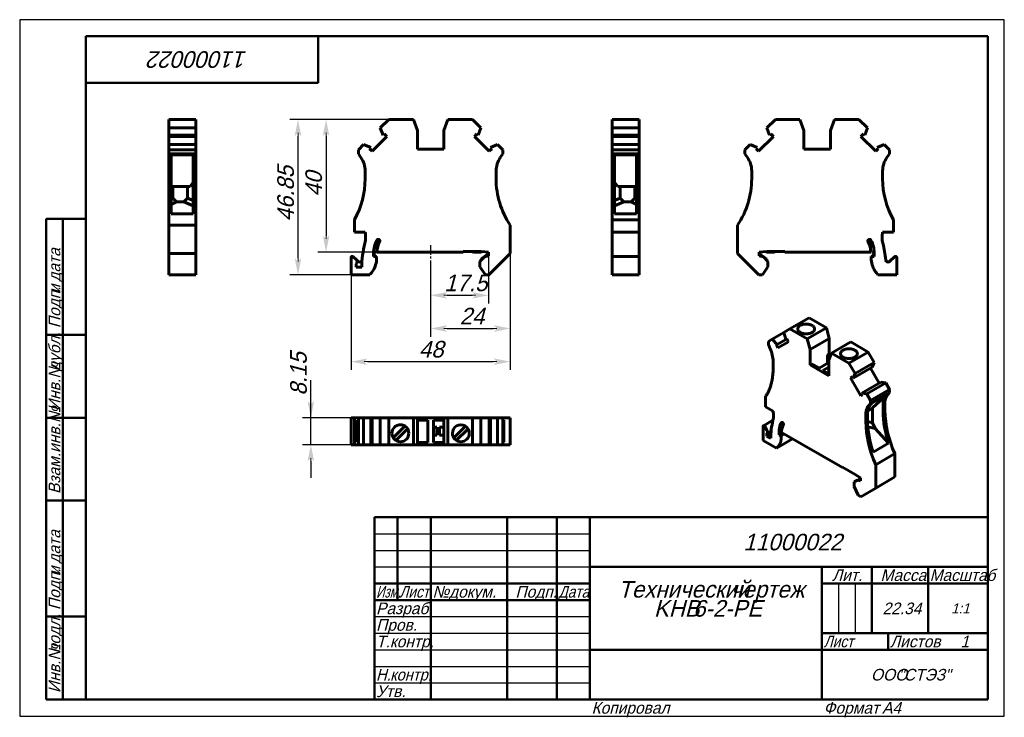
# Model space of a CAD drawing. Header units: millimetres. Extents: x 0 to 297, y 0 to 210.
import ezdxf

# ---------------------------------------------------------------- set-up
doc = ezdxf.new("R2010")
doc.units = ezdxf.units.MM
doc.linetypes.add('CENTER_per1_scale0.089567', pattern=[4.55, 2.84375, -0.56875, 0.56875, -0.56875])
doc.styles.add('TextStyle_1', font='T-FLEX Type A.TTF', dxfattribs={"oblique": 15, "height": 5})
doc.styles.add('TextStyle_2', font='T-FLEX Type A.TTF', dxfattribs={"oblique": 15, "height": 3.5})
doc.styles.add('TextStyle_3', font='T-FLEX Type A.TTF', dxfattribs={"width": 0.744064, "oblique": 15, "height": 3.5})
doc.styles.add('TextStyle_4', font='T-FLEX Type A.TTF', dxfattribs={"width": 0.883061, "oblique": 15, "height": 3.5})
doc.styles.add('TextStyle_5', font='T-FLEX Type A.TTF', dxfattribs={"width": 0.94413, "oblique": 15, "height": 3.5})
doc.styles.add('TextStyle_6', font='T-FLEX Type A.TTF', dxfattribs={"width": 0.98844, "oblique": 15, "height": 3.5})
doc.styles.add('TextStyle_7', font='T-FLEX Type A.TTF', dxfattribs={"oblique": 15, "height": 5})
doc.styles.add('TextStyle_8', font='T-FLEX Type A.TTF', dxfattribs={"oblique": 15, "height": 3})
doc.styles.add('TextStyle_9', font='T-FLEX Type A.TTF', dxfattribs={"oblique": 15, "height": 3.5})
doc.dimstyles.new('DIM_ST_1', dxfattribs={"dimtxt": 5, "dimasz": 5, "dimexe": 2.5, "dimexo": 0, "dimtad": 1, "dimrnd": 0.01, "dimdsep": 46, "dimtxsty": 'TextStyle_1', "dimblk": 'Arrow_3_C7_Status', "dimcen": 0.09, "dimclrd": 7, "dimclre": 7, "dimclrt": 7, "dimazin": 0, "dimtfac": 1, "dimtdec": 0, "dimtmove": 0, "dimatfit": 0, "dimldrblk": 'NONE', "dimfxl": 1, "dimtvp": 1, "dimtolj": 1, "dimarcsym": 0})
doc.dimstyles.new('DIM_ST_2', dxfattribs={"dimtxt": 5, "dimasz": 5, "dimexe": 2.5, "dimexo": 0, "dimtad": 1, "dimrnd": 0.01, "dimdsep": 46, "dimtxsty": 'TextStyle_1', "dimblk": 'Arrow_3_C7_Status', "dimcen": 0.09, "dimclrd": 7, "dimclre": 7, "dimclrt": 7, "dimazin": 0, "dimtfac": 1, "dimtdec": 0, "dimtmove": 0, "dimatfit": 0, "dimldrblk": 'NONE', "dimfxl": 1, "dimtvp": 1, "dimtolj": 1, "dimarcsym": 0})
doc.dimstyles.new('DIM_ST_3', dxfattribs={"dimtxt": 5, "dimasz": 5, "dimexe": 2.5, "dimexo": 0, "dimtad": 1, "dimrnd": 0.01, "dimdsep": 46, "dimtxsty": 'TextStyle_1', "dimblk": 'Arrow_3_C7_Status', "dimcen": 0.09, "dimclrd": 7, "dimclre": 7, "dimclrt": 7, "dimazin": 0, "dimtfac": 1, "dimtdec": 0, "dimtmove": 0, "dimatfit": 0, "dimldrblk": 'NONE', "dimfxl": 1, "dimtvp": 1, "dimtolj": 1, "dimarcsym": 0})

# ---------------------------------------------------------------- blocks, each defined once
blk = doc.blocks.new('Arrow_3_C7_Status')
at = {"color": 7, "linetype": 'Continuous', "lineweight": 0}
blk.add_line((-1, 0), (-0.8, 0), dxfattribs=at)
at = {"color": 7}
blk.add_solid([(-1, -0.2), (0, 0), (-0.8, 0), (-1, 0.2)], dxfattribs=at)
blk = doc.blocks.new('*D5')
at = {"color": 7, "lineweight": -2}
for p, q in [((111.35, 179.93), (89.92, 179.93)), ((92.42, 174.93), (92.42, 144.93)), ((107.76, 139.93), (89.92, 139.93))]:
    blk.add_line(p, q, dxfattribs=at)
at = {"layer": 'Defpoints', "color": 0}
for p in [(111.35, 179.93), (92.42, 139.93), (107.76, 139.93)]:
    blk.add_point(p, dxfattribs=at)
at = {"color": 7, "lineweight": -2, "xscale": 5, "yscale": 5, "zscale": 5}
for p, rotation in [((92.42, 179.93), 90), ((92.42, 139.93), 270)]:
    blk.add_blockref('Arrow_3_C7_Status', p, dxfattribs=dict(at, rotation=rotation))
blk = doc.blocks.new('_None')
blk = doc.blocks.new('*D6')
at = {"color": 7, "lineweight": -2}
for p, q in [((123.95, 137.44), (123.95, 124.39)), ((141.45, 139.48), (141.45, 124.39)), ((128.95, 126.89), (136.45, 126.89))]:
    blk.add_line(p, q, dxfattribs=at)
at = {"layer": 'Defpoints', "color": 0}
for p in [(123.95, 137.44), (141.45, 139.48), (141.45, 126.89)]:
    blk.add_point(p, dxfattribs=at)
at = {"color": 7, "lineweight": -2, "xscale": 5, "yscale": 5, "zscale": 5, "rotation": 180}
blk.add_blockref('Arrow_3_C7_Status', (123.95, 126.89), dxfattribs=at)
at = {"color": 7, "lineweight": -2, "xscale": 5, "yscale": 5, "zscale": 5}
blk.add_blockref('Arrow_3_C7_Status', (141.45, 126.89), dxfattribs=at)
blk = doc.blocks.new('*D7')
at = {"color": 7, "lineweight": -2}
for p, q in [((111.35, 179.93), (81.45, 179.93)), ((83.95, 138.08), (83.95, 174.93)), ((99.95, 133.08), (81.45, 133.08))]:
    blk.add_line(p, q, dxfattribs=at)
at = {"layer": 'Defpoints', "color": 0}
for p in [(83.95, 179.93), (111.35, 179.93), (99.95, 133.08)]:
    blk.add_point(p, dxfattribs=at)
at = {"color": 7, "lineweight": -2, "xscale": 5, "yscale": 5, "zscale": 5}
for p, rotation in [((83.95, 179.93), 90), ((83.95, 133.08), 270)]:
    blk.add_blockref('Arrow_3_C7_Status', p, dxfattribs=dict(at, rotation=rotation))
blk = doc.blocks.new('*D8')
at = {"color": 7, "lineweight": -2}
for p, q in [((123.95, 137.44), (123.95, 114.39)), ((147.95, 139.48), (147.95, 114.39)), ((128.95, 116.89), (142.95, 116.89))]:
    blk.add_line(p, q, dxfattribs=at)
at = {"layer": 'Defpoints', "color": 0}
for p in [(123.95, 137.44), (147.95, 139.48), (147.95, 116.89)]:
    blk.add_point(p, dxfattribs=at)
at = {"color": 7, "lineweight": -2, "xscale": 5, "yscale": 5, "zscale": 5, "rotation": 180}
blk.add_blockref('Arrow_3_C7_Status', (123.95, 116.89), dxfattribs=at)
at = {"color": 7, "lineweight": -2, "xscale": 5, "yscale": 5, "zscale": 5}
blk.add_blockref('Arrow_3_C7_Status', (147.95, 116.89), dxfattribs=at)
blk = doc.blocks.new('*D9')
at = {"color": 7, "lineweight": -2}
for p, q in [((147.95, 139.48), (147.95, 104.39)), ((99.95, 133.08), (99.95, 104.39)), ((104.95, 106.89), (142.95, 106.89))]:
    blk.add_line(p, q, dxfattribs=at)
at = {"layer": 'Defpoints', "color": 0}
for p in [(147.95, 139.48), (99.95, 133.08), (147.95, 106.89)]:
    blk.add_point(p, dxfattribs=at)
at = {"color": 7, "lineweight": -2, "xscale": 5, "yscale": 5, "zscale": 5}
for p, rotation in [((99.95, 106.89), 180), ((147.95, 106.89), 360)]:
    blk.add_blockref('Arrow_3_C7_Status', p, dxfattribs=dict(at, rotation=rotation))
blk = doc.blocks.new('*D10')
at = {"color": 7, "lineweight": -2}
for p, q in [((87.83, 89.99), (87.83, 101.31)), ((87.83, 94.99), (87.83, 99.99)), ((99.95, 89.99), (85.33, 89.99)), ((87.83, 81.84), (87.83, 89.99)), ((99.95, 81.84), (85.33, 81.84)), ((87.83, 76.84), (87.83, 71.84))]:
    blk.add_line(p, q, dxfattribs=at)
at = {"layer": 'Defpoints', "color": 0}
for p in [(87.83, 89.99), (99.95, 89.99), (99.95, 81.84)]:
    blk.add_point(p, dxfattribs=at)
at = {"color": 7, "lineweight": -2, "xscale": 5, "yscale": 5, "zscale": 5}
for p, rotation in [((87.83, 89.99), 270), ((87.83, 81.84), 90)]:
    blk.add_blockref('Arrow_3_C7_Status', p, dxfattribs=dict(at, rotation=rotation))
blk = doc.blocks.new('_FR1Страница_1')
at = {"color": 7, "linetype": 'Continuous', "lineweight": 25}
for p, q in [((0, 210), (0, 0)), ((297, 210), (0, 210)), ((297, 0), (297, 210)), ((107, 55), (172, 55)), ((107, 50), (172, 50)), ((107, 45), (172, 45)), ((247, 40), (247, 25)), ((252, 40), (252, 25)), ((107, 30), (172, 30)), ((107, 25), (172, 25)), ((107, 20), (172, 20)), ((242, 20), (292, 20)), ((262, 20), (262, 20)), ((107, 15), (172, 15)), ((107, 10), (172, 10)), ((0, 0), (297, 0))]:
    blk.add_line(p, q, dxfattribs=at)
at = {"color": 7, "linetype": 'Continuous', "lineweight": 50}
for p, q in [((20, 5), (20, 205)), ((20, 205), (292, 205)), ((90, 191), (90, 205)), ((292, 205), (292, 5)), ((20, 191), (90, 191)), ((8, 5), (8, 150)), ((8, 150), (20, 150)), ((13, 150), (13, 5)), ((8, 115), (20, 115)), ((8, 90), (20, 90)), ((20, 65), (8, 65)), ((107, 5), (107, 60)), ((107, 60), (292, 60)), ((114, 60), (114, 35)), ((124, 60), (124, 5)), ((147, 60), (147, 5)), ((162, 60), (162, 5)), ((172, 60), (172, 5)), ((172, 45), (292, 45)), ((242, 45), (242, 5)), ((257, 45), (257, 25)), ((274, 45), (274, 25)), ((107, 40), (172, 40)), ((242, 40), (292, 40)), ((107, 35), (172, 35)), ((8, 30), (20, 30)), ((242, 25), (292, 25)), ((262, 25), (262, 20)), ((172, 20), (292, 20)), ((20, 5), (8, 5)), ((292, 5), (20, 5))]:
    blk.add_line(p, q, dxfattribs=at)
at = {"color": 7, "oblique": 15}
for s, height, rotation, style, p in [('11000022', 5, 180, 'TextStyle_7', (68.7, 200.5)), ('дата', 3.5, 90, 'TextStyle_2', (12.25, 131.01)), ('Подп.', 3.5, 90, 'TextStyle_2', (12.25, 117)), ('и', 3.5, 90, 'TextStyle_2', (12.25, 127.51)), ('дубл.', 3.5, 90, 'TextStyle_2', (12.25, 104.01)), ('Инв.№', 3.5, 90, 'TextStyle_2', (12.25, 92)), ('Взам.инв.№', 3.5, 90, 'TextStyle_2', (12.25, 67)), ('дата', 3.5, 90, 'TextStyle_2', (12.25, 46.01)), ('Подп.', 3.5, 90, 'TextStyle_2', (12.25, 32)), ('и', 3.5, 90, 'TextStyle_2', (12.25, 42.51)), ('подл.', 3.5, 90, 'TextStyle_2', (12.25, 19.01)), ('Инв.№', 3.5, 90, 'TextStyle_2', (12.25, 7))]:
    blk.add_text(s, height=height, rotation=rotation, dxfattribs=dict(at, style=style)).set_placement(p)
for s, height, style, p in [('11000022', 5, 'TextStyle_7', (218.3, 50)), ('Лит.', 3.5, 'TextStyle_2', (245.03, 40.76)), ('Масса', 3.5, 'TextStyle_2', (259.65, 40.76)), ('№', 3.5, 'TextStyle_2', (124.5, 35.75)), ('Подп.', 3.5, 'TextStyle_2', (149.53, 35.75)), ('Технический', 5, 'TextStyle_7', (180.55, 35.75)), ('чертеж', 5, 'TextStyle_7', (214.51, 35.75)), ('докум.', 3.5, 'TextStyle_2', (129.5, 35.75)), ('Разраб.', 3.5, 'TextStyle_2', (107.5, 30.75)), ('KHB', 5, 'TextStyle_7', (191.32, 30)), ('6-2-PE', 5, 'TextStyle_7', (203.11, 30)), ('22.34', 3.5, 'TextStyle_2', (260.28, 30.75)), ('1:1', 3, 'TextStyle_8', (280.99, 31)), ('Пров.', 3.5, 'TextStyle_2', (107.5, 25.75)), ('Т.контр.', 3.5, 'TextStyle_2', (107.5, 20.75)), ('Листов', 3.5, 'TextStyle_2', (262.5, 20.75)), ('1', 3.5, 'TextStyle_9', (283.78, 20.75)), ('ООО', 3.5, 'TextStyle_2', (256.78, 10.75)), ('"СТЭЗ"', 3.5, 'TextStyle_2', (265.03, 10.75)), ('Утв.', 3.5, 'TextStyle_2', (107.5, 5.75)), ('Копировал', 3.5, 'TextStyle_2', (172.5, 0.75)), ('Формат', 3.5, 'TextStyle_2', (242.5, 0.75)), ('A4', 3.5, 'TextStyle_2', (260.12, 0.75))]:
    blk.add_text(s, height=height, dxfattribs=dict(at, style=style)).set_placement(p)
for s, style, width, p in [('Масштаб', 'TextStyle_6', 0.98844, (274.5, 40.76)), ('Изм.', 'TextStyle_3', 0.744064, (107.5, 35.75)), ('Лист', 'TextStyle_4', 0.883061, (114.5, 35.75)), ('Дата', 'TextStyle_4', 0.883061, (162.5, 35.75)), ('Лист', 'TextStyle_4', 0.883061, (242.5, 20.75)), ('Н.', 'TextStyle_5', 0.94413, (107.5, 10.75)), ('контр.', 'TextStyle_5', 0.94413, (111.75, 10.75))]:
    blk.add_text(s, height=3.5, dxfattribs=dict(at, style=style, width=width)).set_placement(p)
blk = doc.blocks.new('Страница_1')
at = {"color": 7, "linetype": 'Continuous', "lineweight": 60}
for p, q in [((44.949, 179.928), (44.949, 177.354)), ((53.099, 179.928), (44.949, 179.928)), ((53.099, 179.928), (53.099, 177.354)), ((108.781, 177.354), (111.355, 179.928)), ((111.355, 179.928), (118.755, 179.928)), ((119.955, 176.631), (118.755, 179.928)), ((127.955, 176.631), (129.155, 179.928)), ((129.155, 179.928), (136.555, 179.928)), ((136.555, 179.928), (139.129, 177.354)), ((178.676, 177.354), (178.676, 179.928)), ((178.676, 179.928), (186.826, 179.928)), ((186.826, 177.354), (186.826, 179.928)), ((227.949, 179.928), (225.375, 177.354)), ((235.349, 179.928), (227.949, 179.928)), ((236.549, 176.631), (235.349, 179.928)), ((244.549, 176.631), (245.749, 179.928)), ((253.149, 179.928), (245.749, 179.928)), ((255.724, 177.354), (253.149, 179.928)), ((44.949, 177.354), (44.949, 175.211)), ((53.099, 177.354), (44.949, 177.354)), ((53.099, 177.354), (53.099, 175.211)), ((109.615, 175.211), (108.781, 177.354)), ((109.988, 175.584), (109.615, 175.211)), ((110.745, 174.828), (109.988, 175.584)), ((119.955, 170.928), (119.955, 176.631)), ((127.955, 170.928), (127.955, 176.631)), ((137.921, 175.584), (137.165, 174.828)), ((138.295, 175.211), (137.921, 175.584)), ((139.129, 177.354), (138.295, 175.211)), ((178.676, 175.211), (178.676, 177.354)), ((178.676, 177.354), (186.826, 177.354)), ((186.826, 175.211), (186.826, 177.354)), ((225.375, 177.354), (226.21, 175.211)), ((226.21, 175.211), (226.583, 175.584)), ((226.583, 175.584), (227.34, 174.828)), ((236.549, 170.928), (236.549, 176.631)), ((244.549, 170.928), (244.549, 176.631)), ((253.759, 174.828), (254.516, 175.584)), ((254.516, 175.584), (254.889, 175.211)), ((254.889, 175.211), (255.724, 177.354)), ((53.099, 175.211), (44.949, 175.211)), ((44.949, 175.209), (44.949, 174.828)), ((44.949, 174.828), (44.949, 172.322)), ((44.949, 174.828), (53.099, 174.828)), ((53.099, 172.32), (44.949, 172.32)), ((44.949, 172.32), (44.949, 170.728)), ((53.099, 175.209), (53.099, 174.828)), ((53.099, 174.828), (53.099, 172.322)), ((53.099, 172.32), (53.099, 170.728)), ((102.155, 170.728), (103.747, 172.32)), ((103.747, 172.32), (105.889, 171.485)), ((106.273, 170.355), (110.745, 174.828)), ((137.165, 174.828), (141.637, 170.355)), ((142.021, 171.485), (144.163, 172.32)), ((144.163, 172.32), (145.755, 170.728)), ((178.676, 175.211), (186.826, 175.211)), ((178.676, 174.828), (178.676, 175.209)), ((186.826, 174.828), (178.676, 174.828)), ((178.676, 172.322), (178.676, 174.828)), ((178.676, 172.32), (186.826, 172.32)), ((178.676, 170.728), (178.676, 172.32)), ((186.826, 174.828), (186.826, 175.209)), ((186.826, 172.322), (186.826, 174.828)), ((186.826, 170.728), (186.826, 172.32)), ((220.341, 172.32), (218.749, 170.728)), ((222.484, 171.485), (220.341, 172.32)), ((227.34, 174.828), (222.867, 170.355)), ((258.232, 170.355), (253.759, 174.828)), ((260.758, 172.32), (258.615, 171.485)), ((262.349, 170.728), (260.758, 172.32)), ((44.949, 170.728), (44.949, 169.528)), ((44.949, 170.728), (53.099, 170.728)), ((44.949, 168.408), (44.949, 169.528)), ((53.099, 169.528), (44.949, 169.528)), ((53.099, 170.728), (53.099, 169.528)), ((53.099, 168.408), (53.099, 169.528)), ((102.155, 170.728), (102.155, 169.528)), ((102.939, 168.408), (102.155, 169.528)), ((105.889, 171.485), (105.516, 171.112)), ((105.516, 171.112), (106.273, 170.355)), ((119.955, 170.928), (127.955, 170.928)), ((141.637, 170.355), (142.394, 171.112)), ((142.394, 171.112), (142.021, 171.485)), ((144.971, 168.408), (145.755, 169.528)), ((145.755, 170.728), (145.755, 169.528)), ((178.676, 170.728), (178.676, 169.528)), ((186.826, 170.728), (178.676, 170.728)), ((178.676, 169.528), (186.826, 169.528)), ((178.676, 168.408), (178.676, 169.528)), ((186.826, 170.728), (186.826, 169.528)), ((186.826, 168.408), (186.826, 169.528)), ((218.749, 170.728), (218.749, 169.528)), ((219.533, 168.408), (218.749, 169.528)), ((222.11, 171.112), (222.484, 171.485)), ((222.867, 170.355), (222.11, 171.112)), ((244.549, 170.928), (236.549, 170.928)), ((258.988, 171.112), (258.232, 170.355)), ((258.615, 171.485), (258.988, 171.112)), ((261.565, 168.408), (262.349, 169.528)), ((262.349, 170.728), (262.349, 169.528)), ((44.949, 168.408), (44.949, 164.393)), ((52.349, 169.25), (45.699, 169.25)), ((45.699, 168.408), (45.699, 169.25)), ((45.699, 168.408), (45.699, 164.393)), ((52.349, 168.408), (52.349, 169.25)), ((52.349, 168.408), (52.349, 164.393)), ((53.099, 168.408), (53.099, 164.393)), ((178.676, 168.408), (178.676, 164.393)), ((179.426, 169.25), (186.076, 169.25)), ((179.426, 168.408), (179.426, 169.25)), ((179.426, 168.408), (179.426, 164.393)), ((186.076, 168.408), (186.076, 169.25)), ((186.076, 168.408), (186.076, 164.393)), ((186.826, 168.408), (186.826, 164.393)), ((44.949, 162.028), (44.949, 164.393)), ((45.699, 162.028), (45.699, 164.393)), ((52.349, 162.028), (52.349, 164.393)), ((53.099, 164.393), (53.099, 162.028)), ((104.205, 162.028), (104.205, 164.393)), ((143.705, 162.028), (143.705, 164.393)), ((178.676, 164.393), (178.676, 162.028)), ((179.426, 162.028), (179.426, 164.393)), ((186.076, 162.028), (186.076, 164.393)), ((186.826, 162.028), (186.826, 164.393)), ((220.799, 164.393), (220.799, 162.028)), ((260.299, 164.393), (260.299, 162.028)), ((44.949, 162.028), (44.949, 148.084)), ((45.699, 162.028), (45.699, 151.428)), ((51.399, 159.743), (52.349, 160.972)), ((52.349, 162.028), (52.349, 151.428)), ((53.099, 162.028), (53.099, 148.084)), ((178.676, 162.028), (178.676, 149.701)), ((179.426, 162.028), (179.426, 151.428)), ((180.376, 159.743), (179.426, 160.972)), ((186.076, 162.028), (186.076, 151.428)), ((186.826, 162.028), (186.826, 149.701)), ((45.699, 159.873), (45.799, 159.743)), ((45.799, 159.743), (51.399, 159.743)), ((46.199, 159.743), (46.199, 156.178)), ((50.599, 156.178), (50.599, 159.743)), ((185.976, 159.743), (180.376, 159.743)), ((181.176, 156.178), (181.176, 159.743)), ((185.576, 159.743), (185.576, 156.178)), ((186.076, 159.873), (185.976, 159.743)), ((45.699, 156.097), (46.199, 156.178)), ((45.699, 154.278), (47.299, 155.078)), ((46.199, 156.178), (47.299, 155.078)), ((49.499, 155.078), (47.299, 155.078)), ((49.499, 155.078), (50.599, 156.178)), ((52.349, 153.867), (49.499, 155.078)), ((50.599, 156.178), (52.349, 155.453)), ((181.176, 156.178), (179.426, 155.453)), ((179.426, 153.867), (182.276, 155.078)), ((182.276, 155.078), (181.176, 156.178)), ((182.276, 155.078), (184.476, 155.078)), ((185.576, 156.178), (184.476, 155.078)), ((186.076, 154.278), (184.476, 155.078)), ((186.076, 156.097), (185.576, 156.178)), ((52.349, 151.428), (45.699, 151.428)), ((100.955, 149.701), (100.955, 145.928)), ((186.826, 149.701), (178.676, 149.701)), ((178.676, 149.701), (178.676, 145.928)), ((186.076, 151.428), (179.426, 151.428)), ((186.826, 149.701), (186.826, 145.928)), ((263.549, 149.701), (263.549, 145.928)), ((53.099, 148.084), (44.949, 148.084)), ((44.949, 148.084), (44.949, 139.478)), ((53.099, 148.084), (53.099, 139.478)), ((100.955, 145.928), (104.198, 145.928)), ((147.955, 148.084), (147.955, 139.478)), ((178.676, 145.928), (186.826, 145.928)), ((178.676, 144.402), (178.676, 145.928)), ((186.826, 144.402), (186.826, 145.928)), ((216.549, 148.084), (216.549, 139.478)), ((263.549, 145.928), (260.306, 145.928)), ((107.855, 140.832), (107.855, 143.673)), ((178.676, 142.57), (178.676, 144.402)), ((178.676, 142.57), (178.676, 138.637)), ((186.826, 142.57), (186.826, 144.402)), ((186.826, 142.57), (186.826, 138.637)), ((256.649, 140.832), (256.649, 143.673)), ((106.755, 138.549), (106.755, 139.628)), ((106.786, 140.343), (107.105, 139.978)), ((107.105, 139.528), (107.105, 139.978)), ((133.755, 139.928), (107.761, 139.928)), ((139.169, 140.128), (133.755, 140.128)), ((133.755, 139.928), (133.755, 140.128)), ((136.855, 139.928), (136.508, 140.128)), ((139.205, 139.928), (136.855, 139.928)), ((141.455, 139.928), (139.169, 140.128)), ((139.205, 139.928), (139.501, 140.099)), ((141.374, 139.935), (141.455, 139.478)), ((141.455, 138.828), (141.455, 139.928)), ((223.049, 139.928), (225.335, 140.128)), ((223.13, 139.935), (223.049, 139.478)), ((223.049, 138.828), (223.049, 139.928)), ((225.299, 139.928), (225.003, 140.099)), ((225.299, 139.928), (227.649, 139.928)), ((225.335, 140.128), (230.749, 140.128)), ((227.649, 139.928), (227.996, 140.128)), ((230.749, 139.928), (230.749, 140.128)), ((230.749, 139.928), (256.743, 139.928)), ((257.719, 140.343), (257.399, 139.978)), ((257.399, 139.528), (257.399, 139.978)), ((257.749, 138.549), (257.749, 139.628)), ((44.949, 139.478), (44.949, 133.078)), ((53.099, 139.478), (44.949, 139.478)), ((53.099, 139.478), (53.099, 133.078)), ((99.955, 138.235), (99.955, 133.078)), ((101.491, 137.664), (100.638, 138.518)), ((102.007, 137.148), (101.491, 137.664)), ((107.655, 138.628), (106.755, 138.549)), ((106.905, 139.328), (107.105, 139.528)), ((106.905, 139.007), (106.905, 139.328)), ((107.35, 138.929), (106.905, 139.007)), ((107.353, 138.601), (107.355, 138.728)), ((107.655, 138.071), (107.655, 138.628)), ((140.157, 138.48), (138.805, 137.128)), ((138.805, 135.478), (138.805, 137.128)), ((141.455, 139.478), (139.089, 137.821)), ((139.089, 137.821), (139.198, 137.521)), ((140.157, 138.48), (141.455, 138.828)), ((147.955, 139.478), (141.555, 133.078)), ((186.826, 138.635), (178.676, 138.635)), ((178.676, 138.635), (178.676, 138.235)), ((178.676, 138.235), (178.676, 133.078)), ((186.826, 138.635), (186.826, 138.235)), ((186.826, 138.235), (186.826, 133.078)), ((216.549, 139.478), (222.949, 133.078)), ((223.049, 139.478), (225.416, 137.821)), ((224.347, 138.48), (223.049, 138.828)), ((224.347, 138.48), (225.699, 137.128)), ((225.416, 137.821), (225.306, 137.521)), ((225.699, 135.478), (225.699, 137.128)), ((256.849, 138.628), (257.749, 138.549)), ((256.849, 138.071), (256.849, 138.628)), ((257.151, 138.601), (257.149, 138.728)), ((257.154, 138.929), (257.599, 139.007)), ((257.599, 139.328), (257.399, 139.528)), ((257.599, 139.007), (257.599, 139.328)), ((262.497, 137.148), (263.867, 138.518)), ((264.549, 138.235), (264.549, 133.078)), ((101.455, 135.428), (101.455, 136.357)), ((103.163, 135.428), (101.455, 135.428)), ((140.485, 133.078), (138.805, 135.478)), ((224.019, 133.078), (225.699, 135.478)), ((53.099, 133.078), (44.949, 133.078)), ((105.621, 133.078), (99.955, 133.078)), ((141.555, 133.078), (140.485, 133.078)), ((178.676, 133.078), (186.826, 133.078)), ((222.949, 133.078), (224.019, 133.078)), ((258.883, 133.078), (264.549, 133.078)), ((238.089, 120.091), (232.326, 116.764)), ((238.089, 120.091), (243.322, 117.07)), ((230.506, 115.713), (232.326, 116.764)), ((232.326, 116.764), (237.559, 113.743)), ((243.322, 117.07), (237.559, 113.743)), ((244.17, 113.888), (243.322, 117.07)), ((225.821, 113.008), (226.947, 113.658)), ((225.821, 113.008), (225.821, 112.028)), ((230.504, 115.712), (226.947, 113.658)), ((226.947, 113.658), (228.462, 112.102)), ((231.094, 113.622), (228.462, 112.102)), ((231.096, 113.623), (230.506, 115.713)), ((231.36, 113.776), (231.096, 113.623)), ((231.895, 112.849), (231.36, 113.776)), ((238.407, 110.561), (237.559, 113.743)), ((244.17, 113.888), (238.407, 110.561)), ((244.17, 109.232), (244.17, 113.888)), ((226.375, 110.794), (225.821, 112.028)), ((228.462, 112.102), (228.198, 111.95)), ((228.198, 111.95), (228.733, 111.023)), ((228.733, 111.023), (231.895, 112.849)), ((238.407, 105.905), (238.407, 110.561)), ((250.676, 112.824), (244.913, 109.497)), ((250.676, 112.824), (255.908, 109.803)), ((227.271, 105.068), (227.271, 106.999)), ((243.64, 108.926), (244.17, 109.232)), ((244.501, 108.429), (243.64, 108.926)), ((243.64, 108.926), (243.64, 106.354)), ((244.064, 107.295), (244.913, 109.497)), ((244.064, 102.639), (244.064, 107.295)), ((244.17, 109.232), (244.694, 108.93)), ((244.913, 109.497), (250.145, 106.476)), ((255.908, 109.803), (250.145, 106.476)), ((255.908, 109.803), (257.729, 106.651)), ((238.407, 105.905), (238.885, 106.18)), ((238.407, 105.905), (244.064, 102.639)), ((238.885, 106.18), (241.112, 104.894)), ((241.112, 104.894), (244.064, 106.599)), ((244.064, 105.223), (242.304, 104.206)), ((242.304, 104.206), (244.064, 103.19)), ((250.145, 106.476), (251.966, 103.324)), ((257.139, 105.242), (251.376, 101.915)), ((257.729, 106.651), (251.966, 103.324)), ((256.604, 104.933), (259.238, 100.37)), ((257.729, 106.651), (257.139, 105.242)), ((251.112, 102.372), (250.577, 102.063)), ((250.577, 102.063), (253.739, 96.585)), ((251.376, 101.915), (251.112, 102.372)), ((251.966, 103.324), (251.376, 101.915)), ((259.773, 100.679), (254.01, 97.352)), ((261.288, 100.485), (255.525, 97.158)), ((256.651, 95.209), (262.414, 98.536)), ((259.773, 100.679), (261.288, 100.485)), ((261.288, 100.485), (262.414, 98.536)), ((262.414, 98.536), (262.414, 97.556)), ((224.972, 96.33), (224.972, 93.249)), ((253.739, 96.585), (254.274, 96.894)), ((254.274, 96.894), (254.01, 97.352)), ((254.01, 97.352), (255.525, 97.158)), ((255.525, 97.158), (256.651, 95.209)), ((262.414, 97.556), (256.651, 94.229)), ((256.651, 95.209), (256.651, 94.229)), ((261.746, 97.102), (257.044, 94.388)), ((257.217, 92.958), (261.746, 97.102)), ((261.329, 96.656), (261.746, 97.102)), ((261.859, 96.962), (262.414, 97.556)), ((224.972, 93.249), (227.266, 91.925)), ((255.873, 91.955), (257.217, 92.958)), ((256.096, 93.635), (256.651, 94.229)), ((256.627, 93.941), (257.044, 94.388)), ((257.217, 92.958), (257.217, 88.452)), ((260.434, 91.963), (260.434, 93.894)), ((260.964, 94.2), (260.964, 92.269)), ((100.638, 89.994), (99.955, 89.994)), ((99.955, 81.844), (99.955, 89.994)), ((100.953, 89.994), (100.638, 89.994)), ((100.955, 81.844), (100.955, 89.994)), ((102.153, 89.994), (100.955, 89.994)), ((102.155, 89.244), (101.846, 89.244)), ((101.846, 82.594), (101.846, 89.244)), ((102.155, 81.844), (102.155, 89.994)), ((102.155, 89.994), (103.747, 89.994)), ((103.747, 89.994), (103.747, 81.844)), ((103.747, 89.994), (105.889, 89.994)), ((105.889, 89.994), (105.889, 81.844)), ((105.891, 89.994), (106.273, 89.994)), ((106.273, 81.844), (106.273, 89.994)), ((106.273, 89.994), (108.779, 89.994)), ((108.781, 89.994), (108.781, 81.844)), ((108.781, 89.994), (111.355, 89.994)), ((111.355, 89.994), (118.755, 89.994)), ((111.355, 89.994), (111.355, 81.844)), ((118.755, 89.994), (118.755, 81.844)), ((119.955, 89.994), (118.755, 89.994)), ((119.955, 89.994), (119.955, 81.844)), ((119.955, 89.994), (127.955, 89.994)), ((123.105, 89.244), (119.955, 89.244)), ((123.105, 82.519), (123.105, 89.244)), ((127.955, 89.244), (124.79, 89.244)), ((124.79, 89.244), (124.79, 82.519)), ((127.955, 89.994), (129.155, 89.994)), ((127.955, 89.994), (127.955, 81.844)), ((129.155, 89.994), (129.155, 81.844)), ((129.155, 89.994), (136.555, 89.994)), ((136.555, 89.994), (136.555, 81.844)), ((136.555, 89.994), (139.129, 89.994)), ((139.129, 89.994), (139.129, 81.844)), ((139.131, 89.994), (141.637, 89.994)), ((141.637, 81.844), (141.637, 89.994)), ((141.637, 89.994), (142.019, 89.994)), ((142.021, 89.994), (144.163, 89.994)), ((142.021, 89.994), (142.021, 81.844)), ((144.163, 89.994), (144.163, 81.844)), ((144.163, 89.994), (145.755, 89.994)), ((145.755, 81.844), (145.755, 89.994)), ((145.755, 89.244), (146.063, 89.244)), ((145.757, 89.994), (147.955, 89.994)), ((146.063, 89.244), (146.063, 82.594)), ((147.955, 89.994), (147.955, 81.844)), ((227.217, 89.215), (224.348, 87.559)), ((255.201, 88.942), (255.201, 90.873)), ((255.732, 89.248), (255.732, 91.179)), ((255.774, 91.898), (255.873, 91.955)), ((112.68, 83.923), (116.202, 87.444)), ((116.979, 86.666), (113.458, 83.145)), ((124.836, 87.119), (124.79, 87.119)), ((125.805, 87.119), (124.836, 87.119)), ((125.805, 84.719), (125.805, 87.119)), ((125.842, 87.119), (125.805, 87.119)), ((125.842, 87.119), (125.842, 84.719)), ((127.574, 87.119), (126.605, 87.119)), ((126.605, 84.719), (126.605, 87.119)), ((127.955, 87.119), (127.574, 87.119)), ((130.93, 83.923), (134.452, 87.444)), ((135.229, 86.666), (131.708, 83.145)), ((224.265, 87.376), (224.265, 83.165)), ((225.352, 86.283), (224.748, 87.328)), ((255.736, 88.806), (257.217, 88.452)), ((258.009, 86.7), (255.814, 87.241)), ((257.217, 88.452), (258.009, 86.7)), ((262.102, 82.345), (258.009, 86.7)), ((124.79, 84.719), (124.836, 84.719)), ((125.805, 84.719), (124.836, 84.719)), ((125.805, 84.719), (125.842, 84.719)), ((127.574, 84.719), (126.605, 84.719)), ((127.955, 84.719), (127.574, 84.719)), ((228.272, 80.852), (224.265, 83.165)), ((225.326, 84.472), (225.326, 85.23)), ((225.326, 84.472), (226.597, 85.205)), ((226.533, 83.774), (225.326, 84.472)), ((225.352, 85.244), (226.665, 86.002)), ((233.115, 83.649), (228.272, 80.852)), ((229.074, 84.856), (229.074, 85.737)), ((229.074, 84.856), (230.049, 85.419)), ((229.71, 84.553), (229.074, 84.856)), ((230.629, 85.084), (229.71, 84.553)), ((229.71, 84.099), (229.71, 84.553)), ((248.166, 74.959), (229.785, 85.571)), ((100.638, 81.844), (99.955, 81.844)), ((100.953, 81.844), (100.638, 81.844)), ((102.153, 81.844), (100.955, 81.844)), ((102.155, 82.594), (101.846, 82.594)), ((102.155, 81.844), (103.747, 81.844)), ((103.747, 81.844), (105.889, 81.844)), ((105.891, 81.844), (106.273, 81.844)), ((106.273, 81.844), (108.779, 81.844)), ((108.781, 81.844), (111.355, 81.844)), ((111.355, 81.844), (118.755, 81.844)), ((119.955, 81.844), (118.755, 81.844)), ((119.955, 82.519), (123.105, 82.519)), ((119.955, 81.844), (127.955, 81.844)), ((124.79, 82.519), (127.955, 82.519)), ((127.955, 81.844), (129.155, 81.844)), ((129.155, 81.844), (136.555, 81.844)), ((136.555, 81.844), (139.129, 81.844)), ((139.131, 81.844), (141.637, 81.844)), ((141.637, 81.844), (142.019, 81.844)), ((142.021, 81.844), (144.163, 81.844)), ((144.163, 81.844), (145.755, 81.844)), ((145.755, 82.594), (146.063, 82.594)), ((145.757, 81.844), (147.955, 81.844)), ((262.102, 82.345), (257.399, 79.63)), ((263.969, 79.149), (258.206, 75.822)), ((263.969, 79.149), (263.969, 72.122)), ((251.994, 72.912), (248.166, 75.123)), ((248.166, 74.959), (248.166, 75.123)), ((248.166, 74.959), (248.307, 75.041)), ((258.206, 75.822), (258.206, 68.795)), ((253.61, 71.816), (251.994, 72.912)), ((253.61, 71.693), (252.693, 71.164)), ((253.61, 70.918), (253.61, 71.816)), ((263.969, 72.122), (258.206, 68.795)), ((252.693, 71.164), (251.736, 70.612)), ((251.736, 69.264), (251.736, 70.612)), ((252.925, 66.619), (251.736, 69.264)), ((252.693, 71.164), (253.61, 70.918)), ((258.206, 68.795), (253.681, 66.182)), ((253.681, 66.182), (252.925, 66.619))]:
    blk.add_line(p, q, dxfattribs=at)
at = {"color": 7, "linetype": 'CENTER_per1_scale0.089567', "lineweight": 25}
blk.add_line((123.955, 141.993), (123.955, 137.443), dxfattribs=at)
blk.add_line((123.955, 141.993), (123.955, 137.443), dxfattribs=at)
at = {"color": 7, "lineweight": 60, "flags": 128}
for points in [[(239.026, 115.713), (238.936, 115.663), (238.841, 115.616), (238.742, 115.571), (238.64, 115.53), (238.534, 115.491), (238.425, 115.455), (238.313, 115.423), (238.199, 115.394), (238.082, 115.368), (237.963, 115.345), (237.843, 115.326), (237.721, 115.31), (237.597, 115.298), (237.473, 115.289), (237.348, 115.283), (237.223, 115.282), (237.098, 115.283), (236.973, 115.289), (236.849, 115.298), (236.726, 115.31), (236.603, 115.326), (236.483, 115.345), (236.364, 115.368), (236.247, 115.394), (236.133, 115.423), (236.021, 115.455), (235.912, 115.491), (235.806, 115.53), (235.704, 115.571), (235.605, 115.616), (235.511, 115.663), (235.42, 115.713), (235.334, 115.765), (235.252, 115.82), (235.175, 115.877), (235.103, 115.936), (235.036, 115.997), (234.974, 116.06), (234.918, 116.124), (234.867, 116.19), (234.822, 116.258), (234.783, 116.326), (234.749, 116.396), (234.722, 116.467), (234.701, 116.538), (234.685, 116.61), (234.676, 116.682), (234.673, 116.754), (234.676, 116.826), (234.685, 116.898), (234.701, 116.97), (234.722, 117.041), (234.749, 117.112), (234.783, 117.181), (234.822, 117.25), (234.867, 117.317), (234.918, 117.383), (234.974, 117.448), (235.036, 117.511), (235.103, 117.572), (235.175, 117.631), (235.252, 117.688), (235.334, 117.743), (235.42, 117.795)], [(235.42, 117.795), (235.511, 117.845), (235.605, 117.892), (235.704, 117.936), (235.806, 117.978), (235.912, 118.017), (236.021, 118.052), (236.133, 118.085), (236.247, 118.114), (236.364, 118.14), (236.483, 118.163), (236.603, 118.182), (236.726, 118.198), (236.849, 118.21), (236.973, 118.219), (237.098, 118.224), (237.223, 118.226), (237.348, 118.224), (237.473, 118.219), (237.597, 118.21), (237.721, 118.198), (237.843, 118.182), (237.963, 118.163), (238.082, 118.14), (238.199, 118.114), (238.313, 118.085), (238.425, 118.052), (238.534, 118.017), (238.64, 117.978), (238.742, 117.936), (238.841, 117.892), (238.936, 117.845), (239.026, 117.795), (239.112, 117.743), (239.194, 117.688), (239.271, 117.631), (239.343, 117.572), (239.41, 117.511), (239.472, 117.448), (239.528, 117.383), (239.579, 117.317), (239.624, 117.25), (239.663, 117.181), (239.697, 117.112), (239.724, 117.041), (239.745, 116.97), (239.761, 116.898), (239.77, 116.826), (239.773, 116.754), (239.77, 116.682), (239.761, 116.61), (239.745, 116.538), (239.724, 116.467), (239.697, 116.396), (239.663, 116.326), (239.624, 116.258), (239.579, 116.19), (239.528, 116.124), (239.472, 116.06), (239.41, 115.997), (239.343, 115.936), (239.271, 115.877), (239.194, 115.82), (239.112, 115.765), (239.026, 115.713)], [(248.325, 110.344), (248.238, 110.292), (248.157, 110.237), (248.08, 110.18), (248.008, 110.121), (247.941, 110.06), (247.879, 109.997), (247.823, 109.933), (247.772, 109.867), (247.727, 109.799), (247.688, 109.731), (247.654, 109.661), (247.627, 109.591), (247.605, 109.519), (247.59, 109.448), (247.581, 109.376), (247.578, 109.303), (247.581, 109.231), (247.59, 109.159), (247.605, 109.087), (247.627, 109.016), (247.654, 108.946), (247.688, 108.876), (247.727, 108.807), (247.772, 108.74), (247.823, 108.674), (247.879, 108.609), (247.941, 108.546), (248.008, 108.485), (248.08, 108.426), (248.157, 108.369), (248.238, 108.315), (248.325, 108.262), (248.415, 108.212), (248.51, 108.165), (248.609, 108.121), (248.711, 108.079), (248.817, 108.041), (248.926, 108.005), (249.037, 107.972), (249.152, 107.943), (249.269, 107.917), (249.388, 107.894), (249.508, 107.875), (249.63, 107.859), (249.754, 107.847), (249.878, 107.838), (250.003, 107.833), (250.128, 107.831), (250.253, 107.833), (250.378, 107.838), (250.502, 107.847), (250.625, 107.859), (250.747, 107.875), (250.868, 107.894), (250.987, 107.917), (251.104, 107.943), (251.218, 107.972), (251.33, 108.005), (251.439, 108.041), (251.544, 108.079), (251.647, 108.121), (251.745, 108.165), (251.84, 108.212), (251.931, 108.262)], [(251.931, 108.262), (252.017, 108.315), (252.099, 108.369), (252.176, 108.426), (252.248, 108.485), (252.315, 108.546), (252.377, 108.609), (252.433, 108.674), (252.484, 108.74), (252.529, 108.807), (252.568, 108.876), (252.601, 108.946), (252.629, 109.016), (252.65, 109.087), (252.665, 109.159), (252.675, 109.231), (252.678, 109.303), (252.675, 109.376), (252.665, 109.448), (252.65, 109.519), (252.629, 109.591), (252.601, 109.661), (252.568, 109.731), (252.529, 109.799), (252.484, 109.867), (252.433, 109.933), (252.377, 109.997), (252.315, 110.06), (252.248, 110.121), (252.176, 110.18), (252.099, 110.237), (252.017, 110.292), (251.931, 110.344), (251.84, 110.394), (251.745, 110.441), (251.647, 110.486), (251.544, 110.527), (251.439, 110.566), (251.33, 110.602), (251.218, 110.634), (251.104, 110.663), (250.987, 110.689), (250.868, 110.712), (250.747, 110.731), (250.625, 110.747), (250.502, 110.76), (250.378, 110.768), (250.253, 110.774), (250.128, 110.776), (250.003, 110.774), (249.878, 110.768), (249.754, 110.76), (249.63, 110.747), (249.508, 110.731), (249.388, 110.712), (249.269, 110.689), (249.152, 110.663), (249.037, 110.634), (248.926, 110.602), (248.817, 110.566), (248.711, 110.527), (248.609, 110.486), (248.51, 110.441), (248.415, 110.394), (248.325, 110.344)], [(227.271, 105.068), (227.268, 104.739), (227.261, 104.413), (227.25, 104.09), (227.234, 103.77), (227.213, 103.453), (227.188, 103.144), (227.159, 102.839), (227.125, 102.536), (227.087, 102.237), (227.043, 101.935), (226.995, 101.637), (226.942, 101.342), (226.885, 101.051), (226.823, 100.764), (226.757, 100.48), (226.686, 100.201), (226.611, 99.926), (226.532, 99.655), (226.448, 99.388), (226.359, 99.125), (226.267, 98.866), (226.171, 98.616), (226.072, 98.371), (225.968, 98.129), (225.86, 97.892), (225.746, 97.655), (225.627, 97.422), (225.505, 97.194), (225.378, 96.971), (225.247, 96.752), (225.112, 96.539), (224.972, 96.33)], [(261.329, 96.656), (261.25, 96.567), (261.174, 96.473), (261.101, 96.375), (261.032, 96.273), (260.967, 96.166), (260.905, 96.056), (260.837, 95.92), (260.774, 95.779), (260.716, 95.632), (260.663, 95.481), (260.622, 95.348), (260.586, 95.212), (260.553, 95.072), (260.524, 94.929), (260.499, 94.783), (260.478, 94.634), (260.459, 94.455), (260.445, 94.271), (260.437, 94.085), (260.434, 93.894)], [(261.859, 96.962), (261.78, 96.873), (261.704, 96.779), (261.632, 96.681), (261.563, 96.579), (261.497, 96.473), (261.435, 96.362), (261.367, 96.226), (261.304, 96.085), (261.246, 95.938), (261.193, 95.787), (261.153, 95.654), (261.116, 95.518), (261.083, 95.378), (261.055, 95.235), (261.03, 95.089), (261.009, 94.94), (260.989, 94.761), (260.975, 94.578), (260.967, 94.391), (260.964, 94.2)], [(256.096, 93.635), (256.017, 93.546), (255.941, 93.452), (255.869, 93.354), (255.8, 93.252), (255.734, 93.145), (255.672, 93.035), (255.604, 92.899), (255.541, 92.758), (255.483, 92.611), (255.43, 92.46), (255.39, 92.327), (255.353, 92.191), (255.32, 92.051), (255.292, 91.908), (255.267, 91.762), (255.246, 91.613), (255.226, 91.434), (255.212, 91.25), (255.204, 91.063), (255.201, 90.873)], [(256.627, 93.941), (256.547, 93.852), (256.472, 93.758), (256.399, 93.66), (256.33, 93.558), (256.265, 93.452), (256.203, 93.341), (256.134, 93.205), (256.071, 93.064), (256.013, 92.917), (255.961, 92.766), (255.92, 92.633), (255.884, 92.497), (255.851, 92.357), (255.822, 92.214), (255.797, 92.068), (255.776, 91.919), (255.757, 91.74), (255.743, 91.557), (255.734, 91.37), (255.732, 91.179)], [(224.748, 87.328), (224.728, 87.362), (224.705, 87.394), (224.682, 87.424), (224.656, 87.452), (224.63, 87.478), (224.603, 87.501), (224.576, 87.522), (224.548, 87.539), (224.52, 87.554), (224.493, 87.565), (224.466, 87.573), (224.44, 87.577), (224.415, 87.578), (224.391, 87.575), (224.369, 87.569), (224.348, 87.559), (224.33, 87.546), (224.313, 87.53), (224.299, 87.511), (224.287, 87.489), (224.278, 87.464), (224.271, 87.437), (224.267, 87.407), (224.265, 87.376)], [(225.538, 85.656), (225.536, 85.714), (225.53, 85.775), (225.521, 85.837), (225.507, 85.901), (225.49, 85.965), (225.469, 86.029), (225.444, 86.094), (225.417, 86.158), (225.386, 86.221), (225.352, 86.283)], [(229.756, 88.515), (229.683, 88.392), (229.614, 88.265), (229.549, 88.134), (229.488, 87.999), (229.431, 87.859), (229.379, 87.717), (229.331, 87.572), (229.287, 87.424), (229.247, 87.271), (229.21, 87.112), (229.178, 86.95), (229.15, 86.784), (229.127, 86.615), (229.107, 86.442), (229.093, 86.27), (229.082, 86.095), (229.076, 85.917), (229.074, 85.737)], [(230.422, 87.939), (230.42, 87.985), (230.413, 88.034), (230.403, 88.083), (230.388, 88.133), (230.369, 88.184), (230.347, 88.234), (230.321, 88.283), (230.292, 88.33), (230.261, 88.375), (230.227, 88.417), (230.191, 88.455), (230.154, 88.49), (230.115, 88.521), (230.076, 88.547), (230.037, 88.568), (229.998, 88.584), (229.961, 88.594), (229.924, 88.599), (229.889, 88.599), (229.857, 88.592), (229.827, 88.581), (229.8, 88.564), (229.776, 88.542), (229.756, 88.515)], [(230.381, 87.772), (230.306, 87.646), (230.236, 87.514), (230.171, 87.377), (230.111, 87.236), (230.056, 87.089), (230.005, 86.937), (229.96, 86.781), (229.919, 86.621), (229.884, 86.455), (229.854, 86.286), (229.829, 86.113), (229.809, 85.936), (229.794, 85.755), (229.785, 85.571)], [(230.381, 87.772), (230.399, 87.807), (230.411, 87.847), (230.419, 87.891), (230.422, 87.939)], [(225.326, 85.23), (225.358, 85.247), (225.388, 85.268), (225.416, 85.293), (225.441, 85.321), (225.463, 85.353), (225.483, 85.388), (225.499, 85.426), (225.513, 85.467), (225.524, 85.51), (225.532, 85.556), (225.537, 85.605), (225.538, 85.656)], [(228.918, 81.455), (229.002, 81.562), (229.082, 81.675), (229.157, 81.793), (229.228, 81.917), (229.294, 82.046), (229.354, 82.177), (229.41, 82.313), (229.461, 82.454), (229.508, 82.599), (229.55, 82.751), (229.588, 82.908), (229.621, 83.069), (229.648, 83.234), (229.671, 83.402), (229.688, 83.572), (229.7, 83.744), (229.708, 83.92), (229.71, 84.099)]]:
    blk.add_lwpolyline(points, dxfattribs=at)
at = {"color": 7, "linetype": 'Continuous', "lineweight": 60}
for centre, radius, start, end in [((97.205, 164.393), 7, 0, 35), ((150.705, 164.393), 7, 145, 180), ((213.799, 164.393), 7, 360, 35), ((267.299, 164.393), 7, 145, 180), ((79.205, 162.028), 25, 330.45864, 360), ((168.705, 162.028), 25, 180, 213.90126), ((195.799, 162.028), 25, 326.09874, 360), ((285.299, 162.028), 25, 180, 209.54136), ((96.855, 144.402), 7.5, 0, 11.73422), ((267.649, 144.402), 7.5, 168.26578, 179.99999), ((135.255, 134.728), 32.1, 165.85889, 178.75046), ((96.855, 144.402), 7.5, 345.85889, 0), ((115.055, 139.628), 8.3, 152.09877, 180), ((108.162, 143.278), 0.5, 0, 152.09877), ((115.055, 139.628), 7.3, 152.09877, 177.64472), ((108.162, 143.278), 0.5, 332.09877, 0), ((256.343, 143.278), 0.5, 27.90123, 180.00002), ((256.343, 143.278), 0.5, 180, 207.90123), ((249.449, 139.628), 7.3, 2.35528, 27.90123), ((249.449, 139.628), 8.3, 360, 27.90123), ((267.649, 144.402), 7.5, 180, 194.14111), ((229.249, 134.728), 32.1, 5.15339, 14.14111), ((100.355, 138.235), 0.4, 45, 180), ((100.855, 137.028), 0.9, 311.81031, 0), ((100.855, 137.028), 0.9, 0.00001, 45), ((102.538, 137.678), 0.75, 225, 354.84661), ((100.655, 138.071), 7, 327.14012, 360), ((103.355, 138.728), 4, 360, 2.87875), ((263.849, 138.071), 7, 180, 212.85988), ((261.149, 138.728), 4, 177.12125, 180.00001), ((261.967, 137.678), 0.75, 185.15339, 315), ((264.149, 138.235), 0.4, 360, 135), ((98.555, 139.428), 9.5, 318.05468, 327.14012), ((265.949, 139.428), 9.5, 212.85988, 221.94532), ((217.74, 106.754), 9.534, 1.47232, 25.07143), ((294.743, 93.102), 33.789, 181.41207, 204.38994), ((250.992, 83.467), 24.46, 166.41471, 179.27907), ((221.556, 90.571), 5.821, 346.49793, 0.43603), ((219.206, 90.583), 8.171, 0.22601, 9.45037), ((287.046, 89.724), 31.318, 180.87146, 198.80267), ((291.748, 92.439), 31.318, 180.87146, 198.80267), ((114.83, 85.294), 2.55, 360, 180), ((133.08, 85.294), 2.55, 359.99999, 180), ((288.98, 89.775), 33.789, 181.41207, 204.38994), ((114.83, 85.294), 2.55, 180, 0), ((133.08, 85.294), 2.55, 180, 359.99999), ((226.334, 83.578), 3.344, 305.41509, 320.60197)]:
    blk.add_arc(centre, radius, start, end, dxfattribs=at)
blk.add_blockref('_FR1Страница_1', (0, 0))
at = {"color": 7, "style": 'TextStyle_1', "oblique": 15}
for s, p in [('46.85', (82.705, 149.185)), ('40', (91.175, 156.713)), ('8.15', (86.585, 96.664))]:
    blk.add_text(s, height=5, rotation=90, dxfattribs=at).set_placement(p)
for s, p in [('17.5', (128.06, 128.143)), ('24', (132.74, 118.143)), ('48', (120.4, 108.143))]:
    blk.add_text(s, height=5, dxfattribs=at).set_placement(p)
for base, p1, p2, angle, dimstyle, picture, middle, dimtype in [((83.955, 179.928), (99.955, 133.078), (111.355, 179.928), 90, 'DIM_ST_1', '*D7', (83.955, 155.973), 160), ((92.425, 139.928), (111.355, 179.928), (107.761, 139.928), 270, 'DIM_ST_1', '*D5', (92.425, 159.928), 160), ((87.835, 89.994), (99.955, 81.844), (99.955, 89.994), 90, 'DIM_ST_3', '*D10', (87.835, 101.309), 161)]:
    dim = blk.add_linear_dim(base=base, p1=p1, p2=p2, angle=angle, text=' ', dimstyle=dimstyle)
    dim.commit()
    dim.dimension.update_dxf_attribs({"geometry": picture, "text_midpoint": middle, "dimtype": dimtype})
for base, p1, p2, dimstyle, picture, middle in [((147.955, 106.893), (99.955, 133.078), (147.955, 139.478), 'DIM_ST_1', '*D9', (123.615, 106.893)), ((141.455, 126.893), (123.955, 137.443), (141.455, 139.478), 'DIM_ST_2', '*D6', (132.705, 126.893)), ((147.955, 116.893), (123.955, 137.443), (147.955, 139.478), 'DIM_ST_1', '*D8', (135.955, 116.893))]:
    dim = blk.add_linear_dim(base=base, p1=p1, p2=p2, text=' ', dimstyle=dimstyle)
    dim.commit()
    dim.dimension.update_dxf_attribs({"geometry": picture, "text_midpoint": middle, "dimtype": 160})

msp = doc.modelspace()

# ---------------------------------------------------------------- block references
msp.add_blockref('Страница_1', (0, 0))

doc.saveas('drawing.dxf')
